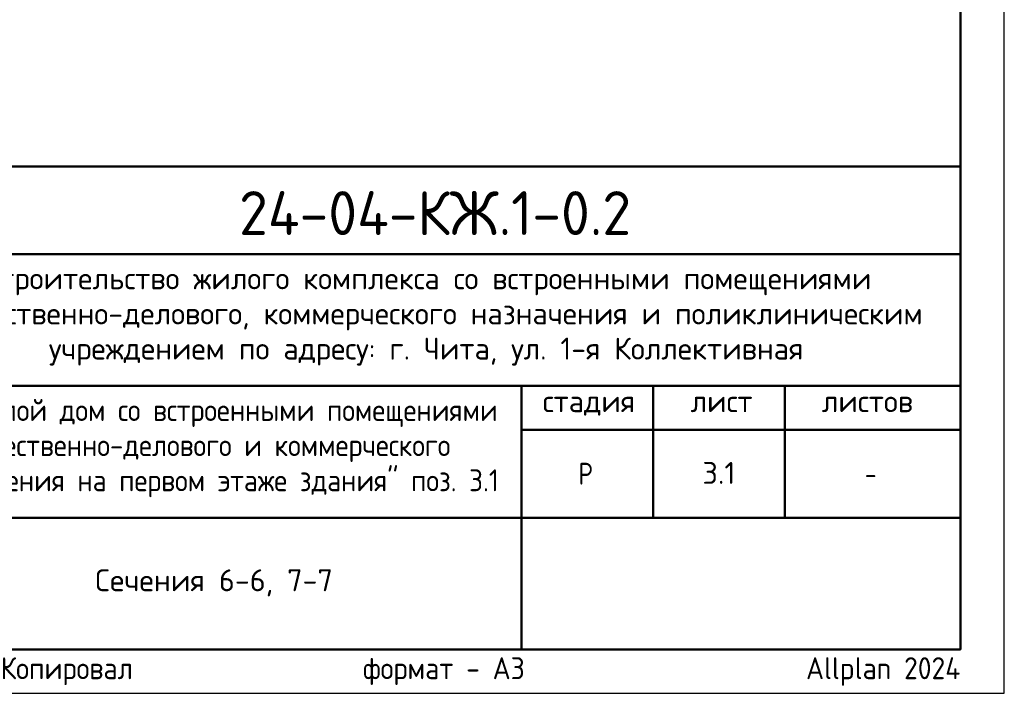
# Model space of a CAD drawing. Header units: millimetres. Extents: x 0 to 21000, y 0 to 29700.
# Tile 6 of 17: x 9787 to 21000, y 0 to 7672. Entities that reach past the tile are written whole.
import ezdxf

# ---------------------------------------------------------------- set-up
doc = ezdxf.new("R2010")
doc.units = ezdxf.units.MM
doc.layers.add('Standard', color=7, linetype='Continuous', lineweight=25)
doc.layers.add('Надписи', color=7, linetype='Continuous', lineweight=25)
doc.styles.add('ISOCPEUR', font='txt')

msp = doc.modelspace()

# ---------------------------------------------------------------- linework, layer by layer
at = {"layer": 'Standard', "color": 7, "linetype": 'Continuous', "lineweight": 50, "transparency": 33554687}
for p, q in [((2000, 6000), (20500, 6000)), ((8500, 5000), (20500, 5000)), ((8500, 3500), (20500, 3500)), ((15500, 2000), (15500, 3500)), ((17000, 2000), (17000, 3500)), ((18500, 2000), (18500, 3500)), ((15500, 3000), (20500, 3000)), ((8500, 2000), (20500, 2000)), ((15500, 500), (15500, 2000)), ((15500, 500), (15500, 2000))]:
    msp.add_line(p, q, dxfattribs=at)
at = {"layer": 'Standard', "color": 7, "linetype": 'Continuous', "lineweight": 25, "transparency": 33554687}
for p, q in [((20500, 500), (20500, 6000)), ((2000, 500), (20500, 500)), ((2000, 500), (20500, 500)), ((2000, 500), (20500, 500))]:
    msp.add_line(p, q, dxfattribs=at)
msp.add_lwpolyline([(0, 0), (21000, 0), (21000, 29700), (0, 29700), (0, 0)], close=True, dxfattribs=at)
at = {"layer": 'Standard', "color": 7, "linetype": 'Continuous', "lineweight": 50, "transparency": 33554687}
msp.add_lwpolyline([(2000, 29200), (20500, 29200), (20500, 500), (2000, 500), (2000, 29200)], close=True, dxfattribs=at)
at = {"layer": 'Standard', "color": 7, "linetype": 'Continuous', "lineweight": 13, "transparency": 33554687}
for points in [[(20500, 29200), (2000, 29200), (2000, 6000), (20500, 6000), (20500, 29200)], [(20500, 500), (2000, 500), (2000, 6000), (20500, 6000), (20500, 500)]]:
    msp.add_lwpolyline(points, dxfattribs=at)
at = {"layer": 'Standard', "color": 7, "linetype": 'Continuous', "lineweight": 25, "transparency": 33554687}
msp.add_lwpolyline([(20500, 6000), (2000, 6000), (2000, 500), (20500, 500), (20500, 6000)], dxfattribs=at)

# ---------------------------------------------------------------- texts
at = {"layer": 'Standard', "color": 7, "linetype": 'Continuous', "lineweight": 50, "transparency": 33554687, "insert": (12285, 5218), "char_height": 500, "width": 4936.77, "attachment_point": 7, "style": 'ISOCPEUR'}
msp.add_mtext('\\W0.96;24-04-КЖ.1-0.2', dxfattribs=at)
at = {"layer": 'Standard', "color": 7, "linetype": 'Continuous', "lineweight": 25, "transparency": 33554687, "char_height": 250, "style": 'ISOCPEUR'}
for s, insert, width, attachment_point in [('\\W0.99;Строительство жилого комплекса со встроенными помещениями', (9388, 4533), 10343.94, 7), ('\\W0.99;общественно-делового, коммерческого назначения и поликлиническим', (8912, 4133), 11292.27, 7), ('\\W0.99;учреждением по адресу: г. Чита, ул. 1-я Коллективная', (10119, 3733), 8881.18, 7), ('\\W0.90;"Жилой дом со встроенными помещениями', (8989, 3033), 6132.51, 7), ('\\W0.90;общественно-делового и коммерческого', (9102, 2633), 5904.55, 7), ('\\W0.99;стадия    лист     листов', (15743, 3162), 4372.59, 7), ('\\W0.90;назначения на первом этаже здания" поз. 3.1', (8676, 2233), 6756.08, 7), ('\\W0.80;Р', (16150, 2375), 299.87, 7), ('\\W0.78;-', (19412, 2375), 272.01, 7), ('\\A1;{\\fISOCPEUR|i0|b0;\\H250.000000;\\W1.000000;\\C7;Сечения 6-6, 7-7}\\P', (12000, 1258), 2785.2, 5)]:
    msp.add_mtext(s, dxfattribs=dict(at, insert=insert, width=width, attachment_point=attachment_point))
at = {"layer": 'Standard', "color": 8, "linetype": 'Continuous', "lineweight": 13, "transparency": 33554687, "insert": (20500, 248), "char_height": 250, "width": 11749.46, "attachment_point": 6, "style": 'ISOCPEUR'}
msp.add_mtext('\\A1;{\\fISOCPEUR|i0|b0;\\H250.000000;\\W1.000000;\\C8;Копировал                  формат - А3                      Allplan 2024}\\P', dxfattribs=at)
at = {"layer": 'Надписи', "color": 7, "linetype": 'Continuous', "lineweight": 13, "transparency": 33554687, "insert": (17750, 2510), "char_height": 250, "width": 473.68, "attachment_point": 5, "style": 'ISOCPEUR'}
msp.add_mtext('\\A1;{\\fISOCPEUR|i0|b0;\\H250.000000;\\W1.000000;\\C7;3.1}\\P', dxfattribs=at)

doc.saveas('drawing.dxf')
